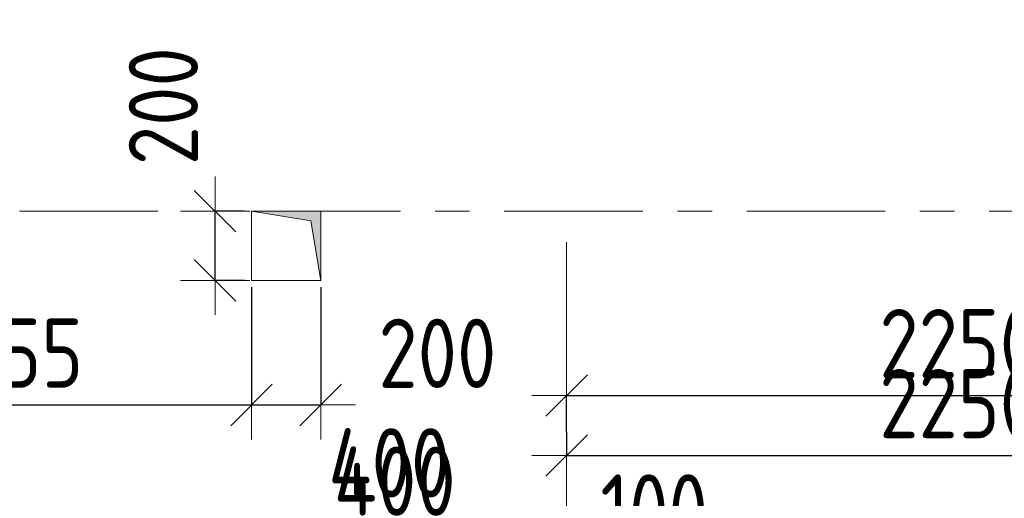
# Model space of a CAD drawing. Header units: metres. Extents: x -38 to 97, y -15 to 21.
# Tile 86 of 139: x 53.37 to 56.21, y 8.17 to 9.55. Entities that reach past the tile are written whole.
import ezdxf

# ---------------------------------------------------------------- set-up
doc = ezdxf.new("R2010")
doc.units = ezdxf.units.M
doc.header["$PDMODE"] = 65
doc.linetypes.add('______11', pattern=[0.5, 0.4, -0.05, 0, -0.05])
doc.linetypes.add('______5', pattern=[1.1, 0.8, -0.1, 0.1, -0.1])
for name, color, linetype, lineweight in [('XR$2$Осевая линия (1)', 7, '______5', 13), ('XR$3$Перекрытие (1)', 7, 'Continuous', 35), ('XR$4$Размерная линия (1)', 7, 'Continuous', 13), ('XR$5$Размерная линия (1)', 7, 'Continuous', 13)]:
    doc.layers.add(name, color=color, linetype=linetype, lineweight=lineweight)
doc.layers.add('XR$3$Макрос проема_ отверстия', color=7, linetype='Continuous', lineweight=13, true_color=0x2d2d2d)
doc.styles.add('ISOCPEUR', font='txt')
doc.dimstyles.new('DIMSTYLE_3', dxfattribs={"dimtxt": 0.2, "dimasz": 0.2, "dimexe": 0, "dimexo": 0, "dimgap": 0.1, "dimtad": 2, "dimdec": 0, "dimlfac": 1000, "dimrnd": 5, "dimzin": 12, "dimdsep": 46, "dimtxsty": 'ISOCPEUR', "dimblk1": 'ALL_ML_STRICH', "dimblk2": 'ALL_ML_STRICH', "dimsah": 1, "dimcen": 0, "dimclrd": 7, "dimclre": 256, "dimclrt": 7, "dimadec": 0, "dimazin": 0, "dimtfac": 1, "dimtdec": 0, "dimtix": 1, "dimtmove": 2, "dimatfit": 3, "dimfxl": 0, "dimtzin": 0, "dimlwd": 0, "dimlwe": -3, "dimarcsym": 0})
doc.dimstyles.new('DIMSTYLE_6', dxfattribs={"dimtxt": 0.2, "dimasz": 0.2, "dimexe": 0, "dimexo": 0, "dimgap": 0.1, "dimtad": 2, "dimdec": 0, "dimlfac": 1000, "dimrnd": 5, "dimzin": 12, "dimdsep": 46, "dimtxsty": 'ISOCPEUR', "dimblk1": 'ALL_ML_STRICH', "dimblk2": 'ALL_ML_STRICH', "dimsah": 1, "dimcen": 0, "dimclrd": 7, "dimclre": 256, "dimclrt": 7, "dimadec": 0, "dimazin": 0, "dimtfac": 1, "dimtdec": 0, "dimtix": 1, "dimtmove": 2, "dimatfit": 3, "dimfxl": 0, "dimtvp": 1.2, "dimtzin": 0, "dimlwd": 0, "dimlwe": -3, "dimarcsym": 0})

# ---------------------------------------------------------------- blocks, each defined once
blk = doc.blocks.new('Отображение проема', base_point=(-1.158, -49.309))
at = {"layer": 'XR$3$Макрос проема_ отверстия', "true_color": 0x000000, "transparency": 33554687}
blk.add_hatch(color=18, dxfattribs=at).paths.add_polyline_path([(-1.158, -50.109), (-1.045, -49.423), (-0.358, -49.309), (-1.158, -49.309)])
at = {"layer": 'XR$3$Макрос проема_ отверстия', "transparency": 33554687}
for p, q in [((-1.158, -50.109), (-1.158, -49.309)), ((-1.158, -49.309), (-0.358, -49.309)), ((-1.045, -49.423), (-0.358, -49.309)), ((-1.158, -50.109), (-1.045, -49.423))]:
    blk.add_line(p, q, dxfattribs=at)
blk = doc.blocks.new('ALL_ML_STRICH')
at = {"color": 0, "linetype": 'ByBlock', "lineweight": -2}
for p, q in [((0, -0.5), (0, 0.5)), ((-0.3, -0.3), (0.3, 0.3)), ((-1, 0), (0.5, 0))]:
    blk.add_line(p, q, dxfattribs=at)
blk = doc.blocks.new('*D52')
at = {"layer": 'DEFPOINTS', "color": 7, "linetype": 'Continuous', "lineweight": 13, "transparency": 33554687}
for p in [(52.5856, 9.2192), (54.04, 8.8), (52.5856, 8.44)]:
    blk.add_point(p, dxfattribs=at)
at = {"layer": 'XR$4$Размерная линия (1)', "color": 9, "linetype": 'Continuous', "lineweight": -2, "true_color": 0xc7c7c7, "transparency": 33554687}
for p, q in [((52.5856, 9.1992), (52.5856, 8.44)), ((54.04, 8.78), (54.04, 8.44))]:
    blk.add_line(p, q, dxfattribs=at)
at = {"layer": 'XR$4$Размерная линия (1)', "color": 7, "linetype": 'Continuous', "lineweight": -2, "transparency": 33554687}
blk.add_line((52.5856, 8.44), (54.04, 8.44), dxfattribs=at)
at = {"layer": 'XR$4$Размерная линия (1)', "color": 7, "linetype": 'Continuous', "lineweight": 13, "transparency": 33554687, "xscale": 0.2, "yscale": 0.2, "zscale": 0.2, "rotation": 180}
blk.add_blockref('ALL_ML_STRICH', (52.5856, 8.44), dxfattribs=at)
at = {"layer": 'XR$4$Размерная линия (1)', "color": 7, "linetype": 'Continuous', "lineweight": 13, "transparency": 33554687, "xscale": 0.2, "yscale": 0.2, "zscale": 0.2}
blk.add_blockref('ALL_ML_STRICH', (54.04, 8.44), dxfattribs=at)
at = {"layer": 'XR$4$Размерная линия (1)', "color": 7, "linetype": 'Continuous', "lineweight": 13, "transparency": 33554687, "insert": (53.3295, 8.59), "char_height": 0.2, "width": 0.666667, "attachment_point": 5, "style": 'ISOCPEUR'}
blk.add_mtext('\\W0.83;\\A1;{1455}', dxfattribs=at)
blk = doc.blocks.new('*D53')
at = {"layer": 'DEFPOINTS', "color": 7, "linetype": 'Continuous', "lineweight": 13, "transparency": 33554687}
for p in [(54.04, 8.8), (54.24, 8.8), (54.04, 8.44)]:
    blk.add_point(p, dxfattribs=at)
at = {"layer": 'XR$4$Размерная линия (1)', "color": 9, "linetype": 'Continuous', "lineweight": -2, "true_color": 0xc7c7c7, "transparency": 33554687}
for p, q in [((54.04, 8.78), (54.04, 8.44)), ((54.24, 8.78), (54.24, 8.44))]:
    blk.add_line(p, q, dxfattribs=at)
at = {"layer": 'XR$4$Размерная линия (1)', "color": 7, "linetype": 'Continuous', "lineweight": -2, "transparency": 33554687}
blk.add_line((54.04, 8.44), (54.24, 8.44), dxfattribs=at)
at = {"layer": 'XR$4$Размерная линия (1)', "color": 7, "linetype": 'Continuous', "lineweight": 13, "transparency": 33554687, "xscale": 0.2, "yscale": 0.2, "zscale": 0.2, "rotation": 180}
blk.add_blockref('ALL_ML_STRICH', (54.04, 8.44), dxfattribs=at)
at = {"layer": 'XR$4$Размерная линия (1)', "color": 7, "linetype": 'Continuous', "lineweight": 13, "transparency": 33554687, "xscale": 0.2, "yscale": 0.2, "zscale": 0.2}
blk.add_blockref('ALL_ML_STRICH', (54.24, 8.44), dxfattribs=at)
at = {"layer": 'XR$4$Размерная линия (1)', "color": 7, "linetype": 'Continuous', "lineweight": 13, "transparency": 33554687, "insert": (54.5767, 8.5892), "char_height": 0.2, "width": 0.5, "attachment_point": 5, "style": 'ISOCPEUR'}
blk.add_mtext('\\W0.83;\\A1;{200}', dxfattribs=at)
blk = doc.blocks.new('*D54')
at = {"layer": 'DEFPOINTS', "color": 7, "linetype": 'Continuous', "lineweight": 13, "transparency": 33554687}
for p in [(54.04, 9), (53.9349, 8.8), (54.04, 8.8)]:
    blk.add_point(p, dxfattribs=at)
at = {"layer": 'XR$4$Размерная линия (1)', "color": 9, "linetype": 'Continuous', "lineweight": -2, "true_color": 0xc7c7c7, "transparency": 33554687}
for p, q in [((54.02, 9), (53.9349, 9)), ((54.02, 8.8), (53.9349, 8.8))]:
    blk.add_line(p, q, dxfattribs=at)
at = {"layer": 'XR$4$Размерная линия (1)', "color": 7, "linetype": 'Continuous', "lineweight": -2, "transparency": 33554687}
blk.add_line((53.9349, 8.8), (53.9349, 9), dxfattribs=at)
at = {"layer": 'XR$4$Размерная линия (1)', "color": 7, "linetype": 'Continuous', "lineweight": 13, "transparency": 33554687, "xscale": 0.2, "yscale": 0.2, "zscale": 0.2}
for p, rotation in [((53.9349, 9), 90), ((53.9349, 8.8), 270)]:
    blk.add_blockref('ALL_ML_STRICH', p, dxfattribs=dict(at, rotation=rotation))
at = {"layer": 'XR$4$Размерная линия (1)', "color": 7, "linetype": 'Continuous', "lineweight": 13, "transparency": 33554687, "insert": (53.7856, 9.3034), "char_height": 0.2, "width": 0.5, "attachment_point": 5, "rotation": 90, "style": 'ISOCPEUR'}
blk.add_mtext('\\W0.83;\\A1;{200}', dxfattribs=at)
blk = doc.blocks.new('*D289')
at = {"layer": 'DEFPOINTS', "color": 7, "linetype": 'Continuous', "lineweight": 13, "transparency": 33554687}
for p in [(54.4501, 7.8692), (54.4501, 7.0999), (54.8501, 7.1)]:
    blk.add_point(p, dxfattribs=at)
at = {"layer": 'XR$4$Размерная линия (1)', "color": 9, "linetype": 'Continuous', "lineweight": -2, "true_color": 0xc7c7c7, "transparency": 33554687}
for p, q in [((54.4501, 7.1199), (54.4501, 7.8692)), ((54.8501, 7.12), (54.8501, 7.8692))]:
    blk.add_line(p, q, dxfattribs=at)
at = {"layer": 'XR$4$Размерная линия (1)', "color": 7, "linetype": 'Continuous', "lineweight": -2, "transparency": 33554687}
blk.add_line((54.4501, 7.8692), (54.8501, 7.8692), dxfattribs=at)
at = {"layer": 'XR$4$Размерная линия (1)', "color": 7, "linetype": 'Continuous', "lineweight": 13, "transparency": 33554687, "xscale": 0.2, "yscale": 0.2, "zscale": 0.2, "rotation": 180}
blk.add_blockref('ALL_ML_STRICH', (54.4501, 7.8692), dxfattribs=at)
at = {"layer": 'XR$4$Размерная линия (1)', "color": 7, "linetype": 'Continuous', "lineweight": 13, "transparency": 33554687, "xscale": 0.2, "yscale": 0.2, "zscale": 0.2}
blk.add_blockref('ALL_ML_STRICH', (54.8501, 7.8692), dxfattribs=at)
at = {"layer": 'XR$4$Размерная линия (1)', "color": 7, "linetype": 'Continuous', "lineweight": 13, "transparency": 33554687, "insert": (54.4377, 8.2727), "char_height": 0.2, "width": 0.5, "attachment_point": 5, "style": 'ISOCPEUR'}
blk.add_mtext('\\W0.83;\\A1;{400}', dxfattribs=at)
blk = doc.blocks.new('*D297')
at = {"layer": 'DEFPOINTS', "color": 7, "linetype": 'Continuous', "lineweight": 13, "transparency": 33554687}
for p in [(57.2005, 8.789), (54.95, 8.4672), (54.95, 8.3813)]:
    blk.add_point(p, dxfattribs=at)
at = {"layer": 'XR$4$Размерная линия (1)', "color": 9, "linetype": 'Continuous', "lineweight": -2, "true_color": 0xc7c7c7, "transparency": 33554687}
for p, q in [((57.2005, 8.769), (57.2005, 8.4672)), ((54.95, 8.3613), (54.95, 8.4672))]:
    blk.add_line(p, q, dxfattribs=at)
at = {"layer": 'XR$4$Размерная линия (1)', "color": 7, "linetype": 'Continuous', "lineweight": -2, "transparency": 33554687}
blk.add_line((54.95, 8.4672), (57.2005, 8.4672), dxfattribs=at)
at = {"layer": 'XR$4$Размерная линия (1)', "color": 7, "linetype": 'Continuous', "lineweight": 13, "transparency": 33554687, "xscale": 0.2, "yscale": 0.2, "zscale": 0.2, "rotation": 180}
blk.add_blockref('ALL_ML_STRICH', (54.95, 8.4672), dxfattribs=at)
at = {"layer": 'XR$4$Размерная линия (1)', "color": 7, "linetype": 'Continuous', "lineweight": 13, "transparency": 33554687, "xscale": 0.2, "yscale": 0.2, "zscale": 0.2}
blk.add_blockref('ALL_ML_STRICH', (57.2005, 8.4672), dxfattribs=at)
at = {"layer": 'XR$4$Размерная линия (1)', "color": 7, "linetype": 'Continuous', "lineweight": 13, "transparency": 33554687, "insert": (56.0836, 8.6172), "char_height": 0.2, "width": 0.666667, "attachment_point": 5, "style": 'ISOCPEUR'}
blk.add_mtext('\\W0.83;\\A1;{2250}', dxfattribs=at)
blk = doc.blocks.new('*D387')
at = {"layer": 'DEFPOINTS', "color": 7, "linetype": 'Continuous', "lineweight": 13, "transparency": 33554687}
for p in [(57.2005, 8.789), (54.95, 8.3813), (54.95, 8.2939)]:
    blk.add_point(p, dxfattribs=at)
at = {"layer": 'XR$5$Размерная линия (1)', "color": 9, "linetype": 'Continuous', "lineweight": -2, "true_color": 0xc7c7c7, "transparency": 33554687}
for p, q in [((57.2005, 8.769), (57.2005, 8.2939)), ((54.95, 8.3613), (54.95, 8.2939))]:
    blk.add_line(p, q, dxfattribs=at)
at = {"layer": 'XR$5$Размерная линия (1)', "color": 7, "linetype": 'Continuous', "lineweight": -2, "transparency": 33554687}
blk.add_line((54.95, 8.2939), (57.2005, 8.2939), dxfattribs=at)
at = {"layer": 'XR$5$Размерная линия (1)', "color": 7, "linetype": 'Continuous', "lineweight": 13, "transparency": 33554687, "xscale": 0.2, "yscale": 0.2, "zscale": 0.2, "rotation": 180}
blk.add_blockref('ALL_ML_STRICH', (54.95, 8.2939), dxfattribs=at)
at = {"layer": 'XR$5$Размерная линия (1)', "color": 7, "linetype": 'Continuous', "lineweight": 13, "transparency": 33554687, "xscale": 0.2, "yscale": 0.2, "zscale": 0.2}
blk.add_blockref('ALL_ML_STRICH', (57.2005, 8.2939), dxfattribs=at)
at = {"layer": 'XR$5$Размерная линия (1)', "color": 7, "linetype": 'Continuous', "lineweight": 13, "transparency": 33554687, "insert": (56.0836, 8.4439), "char_height": 0.2, "width": 0.666667, "attachment_point": 5, "style": 'ISOCPEUR'}
blk.add_mtext('\\W0.83;\\A1;{2250}', dxfattribs=at)
blk = doc.blocks.new('*D395')
at = {"layer": 'DEFPOINTS', "color": 7, "linetype": 'Continuous', "lineweight": 13, "transparency": 33554687}
for p in [(54.04, 9), (53.9349, 8.8), (54.04, 8.8)]:
    blk.add_point(p, dxfattribs=at)
at = {"layer": 'XR$5$Размерная линия (1)', "color": 9, "linetype": 'Continuous', "lineweight": -2, "true_color": 0xc7c7c7, "transparency": 33554687}
for p, q in [((54.02, 9), (53.9349, 9)), ((54.02, 8.8), (53.9349, 8.8))]:
    blk.add_line(p, q, dxfattribs=at)
at = {"layer": 'XR$5$Размерная линия (1)', "color": 7, "linetype": 'Continuous', "lineweight": -2, "transparency": 33554687}
blk.add_line((53.9349, 8.8), (53.9349, 9), dxfattribs=at)
at = {"layer": 'XR$5$Размерная линия (1)', "color": 7, "linetype": 'Continuous', "lineweight": 13, "transparency": 33554687, "xscale": 0.2, "yscale": 0.2, "zscale": 0.2}
for p, rotation in [((53.9349, 9), 90), ((53.9349, 8.8), 270)]:
    blk.add_blockref('ALL_ML_STRICH', p, dxfattribs=dict(at, rotation=rotation))
at = {"layer": 'XR$5$Размерная линия (1)', "color": 7, "linetype": 'Continuous', "lineweight": 13, "transparency": 33554687, "insert": (53.7856, 9.3034), "char_height": 0.2, "width": 0.5, "attachment_point": 5, "rotation": 90, "style": 'ISOCPEUR'}
blk.add_mtext('\\W0.83;\\A1;{200}', dxfattribs=at)
blk = doc.blocks.new('*D569')
at = {"layer": 'DEFPOINTS', "color": 7, "linetype": 'Continuous', "lineweight": 13, "transparency": 33554687}
for p in [(54.4501, 7.8692), (54.4501, 7.0999), (54.8501, 7.1)]:
    blk.add_point(p, dxfattribs=at)
at = {"layer": 'XR$5$Размерная линия (1)', "color": 9, "linetype": 'Continuous', "lineweight": -2, "true_color": 0xc7c7c7, "transparency": 33554687}
for p, q in [((54.4501, 7.1199), (54.4501, 7.8692)), ((54.8501, 7.12), (54.8501, 7.8692))]:
    blk.add_line(p, q, dxfattribs=at)
at = {"layer": 'XR$5$Размерная линия (1)', "color": 7, "linetype": 'Continuous', "lineweight": -2, "transparency": 33554687}
blk.add_line((54.4501, 7.8692), (54.8501, 7.8692), dxfattribs=at)
at = {"layer": 'XR$5$Размерная линия (1)', "color": 7, "linetype": 'Continuous', "lineweight": 13, "transparency": 33554687, "xscale": 0.2, "yscale": 0.2, "zscale": 0.2, "rotation": 180}
blk.add_blockref('ALL_ML_STRICH', (54.4501, 7.8692), dxfattribs=at)
at = {"layer": 'XR$5$Размерная линия (1)', "color": 7, "linetype": 'Continuous', "lineweight": 13, "transparency": 33554687, "xscale": 0.2, "yscale": 0.2, "zscale": 0.2}
blk.add_blockref('ALL_ML_STRICH', (54.8501, 7.8692), dxfattribs=at)
at = {"layer": 'XR$5$Размерная линия (1)', "color": 7, "linetype": 'Continuous', "lineweight": 13, "transparency": 33554687, "insert": (54.4537, 8.2199), "char_height": 0.2, "width": 0.5, "attachment_point": 5, "style": 'ISOCPEUR'}
blk.add_mtext('\\W0.83;\\A1;{400}', dxfattribs=at)
blk = doc.blocks.new('*D570')
at = {"layer": 'DEFPOINTS', "color": 7, "linetype": 'Continuous', "lineweight": 13, "transparency": 33554687}
for p in [(54.8501, 7.8692), (54.95, 7.6293), (54.8501, 7.1)]:
    blk.add_point(p, dxfattribs=at)
at = {"layer": 'XR$5$Размерная линия (1)', "color": 9, "linetype": 'Continuous', "lineweight": -2, "true_color": 0xc7c7c7, "transparency": 33554687}
for p, q in [((54.8501, 7.12), (54.8501, 7.8692)), ((54.95, 7.6493), (54.95, 7.8692))]:
    blk.add_line(p, q, dxfattribs=at)
at = {"layer": 'XR$5$Размерная линия (1)', "color": 7, "linetype": 'Continuous', "lineweight": -2, "transparency": 33554687}
blk.add_line((54.8501, 7.8692), (54.95, 7.8692), dxfattribs=at)
at = {"layer": 'XR$5$Размерная линия (1)', "color": 7, "linetype": 'Continuous', "lineweight": 13, "transparency": 33554687, "xscale": 0.2, "yscale": 0.2, "zscale": 0.2}
blk.add_blockref('ALL_ML_STRICH', (54.95, 7.8692), dxfattribs=at)
at = {"layer": 'XR$5$Размерная линия (1)', "color": 7, "linetype": 'Continuous', "lineweight": 13, "transparency": 33554687, "xscale": 0.2, "yscale": 0.2, "zscale": 0.2, "rotation": 180}
blk.add_blockref('ALL_ML_STRICH', (54.8501, 7.8692), dxfattribs=at)
at = {"layer": 'XR$5$Размерная линия (1)', "color": 7, "linetype": 'Continuous', "lineweight": 13, "transparency": 33554687, "insert": (55.2026, 8.1394), "char_height": 0.2, "width": 0.5, "attachment_point": 5, "style": 'ISOCPEUR'}
blk.add_mtext('\\W0.83;\\A1;{100}', dxfattribs=at)
blk = doc.blocks.new('*D611')
at = {"layer": 'DEFPOINTS', "color": 7, "linetype": 'Continuous', "lineweight": 13, "transparency": 33554687}
for p in [(52.5856, 9.2192), (54.04, 8.8), (52.5856, 8.44)]:
    blk.add_point(p, dxfattribs=at)
at = {"layer": 'XR$5$Размерная линия (1)', "color": 9, "linetype": 'Continuous', "lineweight": -2, "true_color": 0xc7c7c7, "transparency": 33554687}
for p, q in [((52.5856, 9.1992), (52.5856, 8.44)), ((54.04, 8.78), (54.04, 8.44))]:
    blk.add_line(p, q, dxfattribs=at)
at = {"layer": 'XR$5$Размерная линия (1)', "color": 7, "linetype": 'Continuous', "lineweight": -2, "transparency": 33554687}
blk.add_line((52.5856, 8.44), (54.04, 8.44), dxfattribs=at)
at = {"layer": 'XR$5$Размерная линия (1)', "color": 7, "linetype": 'Continuous', "lineweight": 13, "transparency": 33554687, "xscale": 0.2, "yscale": 0.2, "zscale": 0.2, "rotation": 180}
blk.add_blockref('ALL_ML_STRICH', (52.5856, 8.44), dxfattribs=at)
at = {"layer": 'XR$5$Размерная линия (1)', "color": 7, "linetype": 'Continuous', "lineweight": 13, "transparency": 33554687, "xscale": 0.2, "yscale": 0.2, "zscale": 0.2}
blk.add_blockref('ALL_ML_STRICH', (54.04, 8.44), dxfattribs=at)
at = {"layer": 'XR$5$Размерная линия (1)', "color": 7, "linetype": 'Continuous', "lineweight": 13, "transparency": 33554687, "insert": (53.3295, 8.59), "char_height": 0.2, "width": 0.666667, "attachment_point": 5, "style": 'ISOCPEUR'}
blk.add_mtext('\\W0.83;\\A1;{1455}', dxfattribs=at)
blk = doc.blocks.new('*D612')
at = {"layer": 'DEFPOINTS', "color": 7, "linetype": 'Continuous', "lineweight": 13, "transparency": 33554687}
for p in [(54.04, 8.8), (54.24, 8.8), (54.04, 8.44)]:
    blk.add_point(p, dxfattribs=at)
at = {"layer": 'XR$5$Размерная линия (1)', "color": 9, "linetype": 'Continuous', "lineweight": -2, "true_color": 0xc7c7c7, "transparency": 33554687}
for p, q in [((54.04, 8.78), (54.04, 8.44)), ((54.24, 8.78), (54.24, 8.44))]:
    blk.add_line(p, q, dxfattribs=at)
at = {"layer": 'XR$5$Размерная линия (1)', "color": 7, "linetype": 'Continuous', "lineweight": -2, "transparency": 33554687}
blk.add_line((54.04, 8.44), (54.24, 8.44), dxfattribs=at)
at = {"layer": 'XR$5$Размерная линия (1)', "color": 7, "linetype": 'Continuous', "lineweight": 13, "transparency": 33554687, "xscale": 0.2, "yscale": 0.2, "zscale": 0.2, "rotation": 180}
blk.add_blockref('ALL_ML_STRICH', (54.04, 8.44), dxfattribs=at)
at = {"layer": 'XR$5$Размерная линия (1)', "color": 7, "linetype": 'Continuous', "lineweight": 13, "transparency": 33554687, "xscale": 0.2, "yscale": 0.2, "zscale": 0.2}
blk.add_blockref('ALL_ML_STRICH', (54.24, 8.44), dxfattribs=at)
at = {"layer": 'XR$5$Размерная линия (1)', "color": 7, "linetype": 'Continuous', "lineweight": 13, "transparency": 33554687, "insert": (54.5767, 8.5892), "char_height": 0.2, "width": 0.5, "attachment_point": 5, "style": 'ISOCPEUR'}
blk.add_mtext('\\W0.83;\\A1;{200}', dxfattribs=at)

msp = doc.modelspace()

# ---------------------------------------------------------------- linework, layer by layer
at = {"layer": 'XR$2$Осевая линия (1)', "color": 253, "linetype": '______11', "lineweight": 13, "true_color": 0xa0a0a0, "transparency": 33554687}
for p, q in [((-2.63, 9), (62.6, 9)), ((54.95, -3.39), (54.95, 8.98))]:
    msp.add_line(p, q, dxfattribs=at)
at = {"layer": 'XR$3$Перекрытие (1)', "color": 7, "linetype": 'Continuous', "lineweight": 13, "transparency": 33554687}
for p, q in [((54.04, 9), (54.04, 8.8)), ((54.24, 9), (54.04, 9)), ((54.24, 8.8001), (54.24, 9)), ((54.04, 8.8), (54.24, 8.8001))]:
    msp.add_line(p, q, dxfattribs=at)

# ---------------------------------------------------------------- block references
at = {"layer": 'XR$3$Макрос проема_ отверстия', "transparency": 33554687, "xscale": 0.2500522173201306, "yscale": 0.2499999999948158, "rotation": 269.9999971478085}
msp.add_blockref('Отображение проема', (54.24, 9), dxfattribs=at)

# ---------------------------------------------------------------- dimensions: what is measured, and where the dimension line sits
at = {"layer": 'XR$4$Размерная линия (1)', "color": 7, "linetype": 'Continuous', "lineweight": 13, "transparency": 33554687}
dim = msp.add_linear_dim(base=(53.9349, 9), p1=(54.02, 8.8), p2=(54.02, 9), angle=90, dimstyle='DIMSTYLE_6', override={"dimpost": '<>', "dimclrd": 7, "dimclre": 9, "dimclrt": 7, "dimlwd": 0, "dimlwe": 65533}, dxfattribs=at)
dim.commit()
dim.dimension.update_dxf_attribs({"geometry": '*D54', "text_midpoint": (53.7856, 9.3034), "dimtype": 160})
for base, p1, p2, dimstyle, picture, middle in [((54.04, 8.44), (52.5856, 9.1992), (54.04, 8.78), 'DIMSTYLE_3', '*D52', (53.3295, 8.59)), ((54.24, 8.44), (54.04, 8.78), (54.24, 8.78), 'DIMSTYLE_6', '*D53', (54.5767, 8.5892)), ((57.20049, 8.46717), (54.95, 8.36129), (57.20049, 8.769), 'DIMSTYLE_3', '*D297', (56.08358, 8.61717)), ((54.8501, 7.8692), (54.4501, 7.1199), (54.8501, 7.12), 'DIMSTYLE_6', '*D289', (54.4377, 8.2727))]:
    dim = msp.add_linear_dim(base=base, p1=p1, p2=p2, dimstyle=dimstyle, override={"dimpost": '<>', "dimclrd": 7, "dimclre": 9, "dimclrt": 7, "dimlwd": 0, "dimlwe": 65533}, dxfattribs=at)
    dim.commit()
    dim.dimension.update_dxf_attribs({"geometry": picture, "text_midpoint": middle, "dimtype": 160})
at = {"layer": 'XR$5$Размерная линия (1)', "color": 7, "linetype": 'Continuous', "lineweight": 13, "transparency": 33554687}
dim = msp.add_linear_dim(base=(53.9349, 9), p1=(54.02, 8.8), p2=(54.02, 9), angle=90, dimstyle='DIMSTYLE_6', override={"dimpost": '<>', "dimclrd": 7, "dimclre": 9, "dimclrt": 7, "dimlwd": 0, "dimlwe": 65533}, dxfattribs=at)
dim.commit()
dim.dimension.update_dxf_attribs({"geometry": '*D395', "text_midpoint": (53.7856, 9.3034), "dimtype": 160})
for base, p1, p2, dimstyle, picture, middle in [((54.04, 8.44), (52.5856, 9.1992), (54.04, 8.78), 'DIMSTYLE_3', '*D611', (53.3295, 8.59)), ((54.24, 8.44), (54.04, 8.78), (54.24, 8.78), 'DIMSTYLE_6', '*D612', (54.5767, 8.5892)), ((57.20049, 8.29391), (54.95, 8.36129), (57.20049, 8.769), 'DIMSTYLE_3', '*D387', (56.08358, 8.44391)), ((54.8501, 7.8692), (54.4501, 7.1199), (54.8501, 7.12), 'DIMSTYLE_6', '*D569', (54.4537, 8.2199)), ((54.95, 7.8692), (54.8501, 7.12), (54.95, 7.6493), 'DIMSTYLE_6', '*D570', (55.2026, 8.1394))]:
    dim = msp.add_linear_dim(base=base, p1=p1, p2=p2, dimstyle=dimstyle, override={"dimpost": '<>', "dimclrd": 7, "dimclre": 9, "dimclrt": 7, "dimlwd": 0, "dimlwe": 65533}, dxfattribs=at)
    dim.commit()
    dim.dimension.update_dxf_attribs({"geometry": picture, "text_midpoint": middle, "dimtype": 160})

doc.saveas('drawing.dxf')
